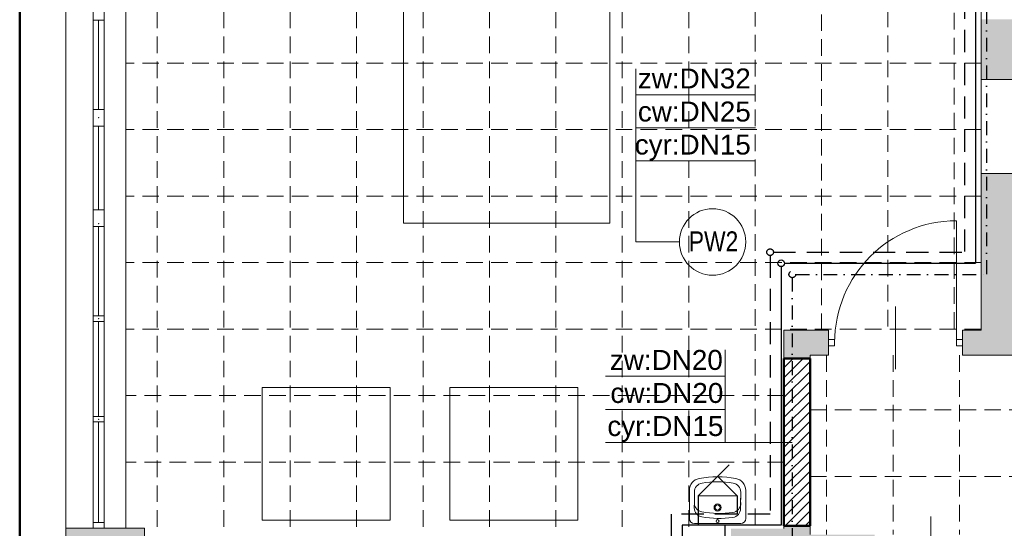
# Model space of a CAD drawing. Header units: millimetres. Extents: x -23540 to 53212, y -37964 to 41185.
# Tile 41 of 203: x -9233 to -8343, y -31474 to -31015. Entities that reach past the tile are written whole.
import ezdxf

# ---------------------------------------------------------------- set-up
doc = ezdxf.new("R2010")
doc.units = ezdxf.units.MM
for name, pattern in [('DASHDOT', [1, 0.5, -0.25, 0, -0.25]), ('DASHED', [0.75, 0.5, -0.25]), ('DASHEDX2', [1.5, 1, -0.5])]:
    doc.linetypes.add(name, pattern=pattern)
doc.layers.get('0').update_dxf_attribs({"lineweight": 18})
for name, color, linetype, lineweight in [('M_Ramki rysunków', 2, 'Continuous', 18), ('mm_CWP', 210, 'DASHDOT', 30), ('mm_CWU', 20, 'DASHED', 30), ('mm_woda_armatura', 7, 'Continuous', 20), ('mm_woda_opisy', 7, 'Continuous', 13), ('mm_ZWU', 5, 'Continuous', 30), ('PG_PRZERYWANE_ŚREDNIE', 1, 'DASHEDX2', 18), ('PG_WIDOKOWE_CIENKIE', 1, 'Continuous', 18), ('PG_ŚCIANY_DZIAŁOWE', 3, 'Continuous', 18)]:
    doc.layers.add(name, color=color, linetype=linetype, lineweight=lineweight)
doc.styles.get("Standard").update_dxf_attribs({"font": 'arial.ttf'})
doc.linetypes.add('HOT_WATER_SUPPLY', pattern='A,0.5,-0.2,["HW",Standard,S=0.1,R=0,X=-0.1,Y=-0.05],-0.2', length=0.9)

# ---------------------------------------------------------------- blocks, each defined once
blk = doc.blocks.new('umywalka')
at = {"layer": 'mm_CWU', "ltscale": 100}
blk.add_line((32174.56, 5293.32), (32174.56, 5276.9), dxfattribs=at)
at = {"layer": 'mm_woda_armatura', "linetype": 'Continuous'}
for p, q in [((32167.26, 5321.38), (32139.2, 5293.32)), ((32156.88, 5310.99), (32174.56, 5293.32)), ((32174.56, 5293.32), (32139.2, 5293.32))]:
    blk.add_line(p, q, dxfattribs=at)
at = {"layer": 'mm_ZWU', "ltscale": 100}
blk.add_line((32139.2, 5293.32), (32139.2, 5266.9), dxfattribs=at)

msp = doc.modelspace()

# ---------------------------------------------------------------- hatches: boundary and pattern name
at = {"layer": 'PG_ŚCIANY_DZIAŁOWE', "true_color": 0x636466, "transparency": 33554610}
h = msp.add_hatch(color=251, dxfattribs=at)
h.dxf.hatch_style = 1
h.paths.add_polyline_path([(-8364.21, -31068.71), (-8317.21, -31068.71), (-8317.21, -31014.46), (-8364.21, -31014.46)])
h = msp.add_hatch(color=251, dxfattribs=at)
h.dxf.hatch_style = 1
h.paths.add_polyline_path([(-8501.96, -31317.46), (-8501.96, -31294.96), (-8542.21, -31294.96), (-8542.21, -31320.46), (-8518.71, -31320.46), (-8518.71, -31317.46)])
h.paths.add_polyline_path([(-8380.96, -31294.96), (-8380.96, -31317.46), (-8276.21, -31317.46), (-8274.21, -31317.46), (-8274.21, -31270.46), (-8317.21, -31270.46), (-8317.21, -31153.71), (-8364.21, -31153.71), (-8364.21, -31294.96)])
h = msp.add_hatch(color=251, dxfattribs=at)
h.dxf.hatch_style = 1
h.paths.add_polyline_path([(-8590.21, -31518.96), (-8519.71, -31518.96), (-8519.71, -31494.46), (-8460.21, -31494.46), (-8460.21, -31479.46), (-8518.71, -31479.46), (-8518.71, -31471.46), (-8542.21, -31471.46), (-8542.21, -31473.96), (-8590.21, -31473.96)])
h = msp.add_hatch(color=251, dxfattribs=at)
h.dxf.hatch_style = 1
h.paths.add_polyline_path([(-9119.71, -31473.46), (-9190.71, -31473.46), (-9190.71, -31519.96), (-9136.71, -31519.96), (-9119.71, -31519.96)])

# ---------------------------------------------------------------- linework, layer by layer
at = {"color": 251, "true_color": 0x636466}
for p, q in [((-9190.71, -31835.96), (-9190.71, -29673.46)), ((-8364.21, -31294.96), (-8364.21, -30482.46)), ((-9166.21, -31473.46), (-9166.21, -30919.46)), ((-9156.21, -31473.46), (-9156.21, -30919.46)), ((-9136.71, -30919.46), (-9136.71, -31473.46)), ((-9156.21, -31015.13), (-9166.21, -31015.13)), ((-9161.21, -31095.8), (-9161.21, -31015.13)), ((-8317.21, -31068.71), (-8364.21, -31068.71)), ((-9156.21, -31095.8), (-9166.21, -31095.8)), ((-9156.21, -31110.8), (-9166.21, -31110.8)), ((-9161.21, -31186.46), (-9161.21, -31110.8)), ((-8317.21, -31153.71), (-8364.21, -31153.71)), ((-9156.21, -31186.46), (-9166.21, -31186.46)), ((-9156.21, -31201.46), (-9166.21, -31201.46)), ((-9161.21, -31282.13), (-9161.21, -31201.46)), ((-9156.21, -31282.13), (-9166.21, -31282.13)), ((-9156.21, -31287.13), (-9166.21, -31287.13)), ((-9161.21, -31372.8), (-9161.21, -31287.13)), ((-8501.96, -31294.96), (-8542.21, -31294.96)), ((-8542.21, -31294.96), (-8542.21, -31320.46)), ((-8501.96, -31317.46), (-8501.96, -31294.96)), ((-8501.96, -31314.21), (-8501.96, -31298.21)), ((-8364.21, -31294.96), (-8380.96, -31294.96)), ((-8380.96, -31317.46), (-8380.96, -31294.96)), ((-8380.96, -31314.21), (-8380.96, -31298.21)), ((-8496.46, -31303.21), (-8501.96, -31303.21)), ((-8501.96, -31303.21), (-8501.96, -31309.21)), ((-8501.96, -31309.21), (-8496.46, -31309.21)), ((-8496.46, -31309.21), (-8496.46, -31303.21)), ((-8380.96, -31303.21), (-8386.46, -31303.21)), ((-8386.46, -31303.21), (-8386.46, -31309.21)), ((-8386.46, -31309.21), (-8380.96, -31309.21)), ((-8380.96, -31309.21), (-8380.96, -31303.21)), ((-8518.71, -31320.46), (-8542.21, -31320.46)), ((-8518.71, -31317.46), (-8518.71, -31320.46)), ((-8501.96, -31317.46), (-8518.71, -31317.46)), ((-8364.21, -31317.46), (-8380.96, -31317.46)), ((-8364.21, -31317.46), (-8276.21, -31317.46)), ((-9156.21, -31372.8), (-9166.21, -31372.8)), ((-9156.21, -31377.8), (-9166.21, -31377.8)), ((-9161.21, -31468.46), (-9161.21, -31377.8)), ((-9156.21, -31468.46), (-9166.21, -31468.46)), ((-8542.21, -31471.46), (-8542.21, -31473.96)), ((-8518.71, -31471.46), (-8542.21, -31471.46)), ((-8518.71, -31471.46), (-8518.71, -31479.46)), ((-9119.71, -31473.46), (-9190.71, -31473.46)), ((-9156.21, -31473.46), (-9166.21, -31473.46)), ((-9119.71, -31519.96), (-9119.71, -31473.46))]:
    msp.add_line(p, q, dxfattribs=at)
at = {"color": 251, "true_color": 0x636466, "extrusion": (0, 0, -1)}
for p, q in [((-8386.46, -31306.21), (-8386.46, -31196.21)), ((-8441.46, -31273.62), (-8441.46, -31330.11)), ((-8409.71, -31519.56), (-8409.71, -31463.07))]:
    msp.add_line(p, q, dxfattribs=at)
at = {"color": 251, "true_color": 0x636466}
msp.add_arc((-8386.46, -31306.21), 110, 90, 180, dxfattribs=at)
for p in [(-9161.21, -31103.3), (-9161.21, -31103.3), (-9161.21, -31103.3), (-9161.21, -31103.3), (-9161.21, -31198.96), (-9161.21, -31198.96), (-9161.21, -31198.96), (-9161.21, -31198.96), (-9161.21, -31284.63), (-9161.21, -31284.63), (-9161.21, -31284.63), (-9161.21, -31284.63), (-9161.21, -31375.3), (-9161.21, -31375.3), (-9161.21, -31375.3), (-9161.21, -31375.3)]:
    msp.add_point(p, dxfattribs=at)
at = {"layer": 'M_Ramki rysunków', "color": 18, "lineweight": 50, "true_color": 0x000000}
msp.add_line((-9232.51, -32948.99), (-9232.51, -28848.99), dxfattribs=at)
at = {"layer": 'mm_CWP', "ltscale": 25}
for p, q in [((-8359.21, -30503.96), (-8359.21, -31244.6)), ((-8534.71, -31247.6), (-8534.71, -31480.96)), ((-8531.71, -31244.6), (-8359.21, -31244.6))]:
    msp.add_line(p, q, dxfattribs=at)
msp.add_circle((-8534.71, -31244.6), 3, dxfattribs=at)
msp.add_circle((-8534.71, -31244.6), 3, dxfattribs=at)
at = {"layer": 'mm_CWU', "ltscale": 40}
for p, q in [((-8379.21, -30483.96), (-8379.21, -31224.6)), ((-8554.71, -31227.6), (-8554.71, -31460.96)), ((-8551.71, -31224.6), (-8379.21, -31224.6)), ((-8554.71, -31460.96), (-8644.21, -31460.96)), ((-8644.21, -31460.96), (-8644.21, -31500.96))]:
    msp.add_line(p, q, dxfattribs=at)
msp.add_circle((-8554.71, -31224.6), 3, dxfattribs=at)
msp.add_circle((-8554.71, -31224.6), 3, dxfattribs=at)
at = {"layer": 'mm_woda_opisy'}
for p, q in [((-8676.02, -31215.33), (-8676.02, -31059.26)), ((-8568.04, -31082.6), (-8676.02, -31082.6)), ((-8568.04, -31112.43), (-8676.02, -31112.43)), ((-8568.04, -31142.25), (-8676.02, -31142.25)), ((-8636.71, -31215.33), (-8676.02, -31215.33)), ((-8595.39, -31396.22), (-8595.39, -31312.8)), ((-8703.38, -31336.58), (-8595.39, -31336.58)), ((-8703.38, -31366.4), (-8595.39, -31366.4)), ((-8703.38, -31396.22), (-8534.71, -31396.22))]:
    msp.add_line(p, q, dxfattribs=at)
msp.add_circle((-8606.71, -31215.33), 30, dxfattribs=at)
at = {"layer": 'mm_ZWU', "ltscale": 100}
for p, q in [((-8369.21, -30493.96), (-8369.21, -31234.6)), ((-8544.71, -31237.6), (-8544.71, -31470.96)), ((-8541.71, -31234.6), (-8369.21, -31234.6)), ((-8544.71, -31470.96), (-8634.21, -31470.96)), ((-8634.21, -31470.96), (-8634.21, -31490.96)), ((-8595.21, -31523.58), (-8595.21, -31470.96))]:
    msp.add_line(p, q, dxfattribs=at)
msp.add_circle((-8544.71, -31234.6), 3, dxfattribs=at)
msp.add_circle((-8544.71, -31234.6), 3, dxfattribs=at)
at = {"layer": 'PG_PRZERYWANE_ŚREDNIE', "color": 251, "lineweight": 15, "ltscale": 15, "true_color": 0x636466}
for p, q in [((-9108.21, -30512.46), (-9108.21, -31473.96)), ((-9048.21, -30512.46), (-9048.21, -31473.96)), ((-8988.21, -30512.46), (-8988.21, -31473.96)), ((-8928.21, -30512.46), (-8928.21, -31473.96)), ((-8868.21, -30512.46), (-8868.21, -31473.96)), ((-8808.21, -30512.46), (-8808.21, -31473.96)), ((-8748.21, -30512.46), (-8748.21, -31473.96)), ((-8688.21, -30512.46), (-8688.21, -31473.96)), ((-8628.21, -30512.46), (-8628.21, -31473.96)), ((-8508.28, -31294.96), (-8508.28, -30515.32)), ((-8448.38, -31291.58), (-8448.38, -30511.94)), ((-8388.42, -31293.74), (-8388.42, -30514.1)), ((-8568.21, -30915.96), (-8568.21, -31473.96)), ((-8364.21, -31053.96), (-9136.71, -31053.96)), ((-8364.21, -31113.96), (-9136.71, -31113.96)), ((-8364.21, -31173.96), (-9136.71, -31173.96)), ((-8364.21, -31233.96), (-9136.71, -31233.96)), ((-8364.21, -31293.96), (-9136.71, -31293.96)), ((-8542.21, -31320.46), (-8542.21, -31471.46)), ((-8518.71, -31320.46), (-8518.71, -31471.46)), ((-8503.71, -31317.46), (-8503.71, -31479.46)), ((-8443.71, -31317.46), (-8443.71, -31479.46)), ((-8383.71, -31317.46), (-8383.71, -31479.46)), ((-8542.21, -31353.96), (-9136.71, -31353.96)), ((-8518.71, -31366.96), (-7369.71, -31366.96)), ((-8542.21, -31413.96), (-9136.71, -31413.96)), ((-8518.71, -31426.96), (-7369.71, -31426.96))]:
    msp.add_line(p, q, dxfattribs=at)
at = {"layer": 'PG_WIDOKOWE_CIENKIE', "color": 251, "lineweight": 13, "true_color": 0x636466}
for p, q in [((-8885.94, -31198.38), (-8885.94, -30729.13)), ((-8699.4, -30729.13), (-8699.4, -31198.38)), ((-8699.4, -31198.38), (-8885.94, -31198.38)), ((-9013.36, -31466.33), (-9013.36, -31346.74)), ((-9013.36, -31346.74), (-8898, -31346.74)), ((-8898, -31346.74), (-8898, -31466.33)), ((-8843.88, -31466.33), (-8843.88, -31346.74)), ((-8843.88, -31346.74), (-8728.52, -31346.74)), ((-8728.52, -31346.74), (-8728.52, -31466.33)), ((-8898, -31466.33), (-9013.36, -31466.33)), ((-8728.52, -31466.33), (-8843.88, -31466.33))]:
    msp.add_line(p, q, dxfattribs=at)
at = {"layer": 'PG_WIDOKOWE_CIENKIE', "color": 251, "linetype": 'Continuous', "lineweight": 18, "true_color": 0x636466}
for p, q in [((-8542.21, -31328.84), (-8533.84, -31320.46)), ((-8542.21, -31337.82), (-8524.86, -31320.46)), ((-8542.21, -31346.8), (-8518.71, -31323.3)), ((-8542.21, -31355.78), (-8518.71, -31332.28)), ((-8542.21, -31364.76), (-8518.71, -31341.26)), ((-8542.21, -31373.74), (-8518.71, -31350.24)), ((-8542.21, -31382.72), (-8518.71, -31359.22)), ((-8542.21, -31391.7), (-8518.71, -31368.2)), ((-8542.21, -31400.68), (-8518.71, -31377.18)), ((-8542.21, -31409.66), (-8518.71, -31386.16)), ((-8542.21, -31418.64), (-8518.71, -31395.14)), ((-8542.21, -31427.62), (-8518.71, -31404.12)), ((-8542.21, -31436.6), (-8518.71, -31413.1)), ((-8542.21, -31445.58), (-8518.71, -31422.08)), ((-8542.21, -31454.56), (-8518.71, -31431.06)), ((-8542.21, -31463.54), (-8518.71, -31440.04)), ((-8541.16, -31471.46), (-8518.71, -31449.02)), ((-8532.18, -31471.46), (-8518.71, -31458)), ((-8523.2, -31471.46), (-8518.71, -31466.98))]:
    msp.add_line(p, q, dxfattribs=at)
at = {"layer": 'PG_WIDOKOWE_CIENKIE', "color": 251, "lineweight": 50, "true_color": 0x636466}
for p, q in [((-8542.21, -31320.46), (-8518.71, -31320.46)), ((-8542.21, -31471.46), (-8542.21, -31320.46)), ((-8518.71, -31320.46), (-8518.71, -31471.46)), ((-8518.71, -31471.46), (-8542.21, -31471.46))]:
    msp.add_line(p, q, dxfattribs=at)
at = {"layer": 'PG_WIDOKOWE_CIENKIE', "color": 251, "lineweight": 18, "true_color": 0x636466}
for p, q in [((-8627.66, -31439.53), (-8627.66, -31464.95)), ((-8623.11, -31441.06), (-8623.11, -31450.4)), ((-8581.36, -31451.4), (-8581.2, -31441.06)), ((-8581.3, -31445.06), (-8581.3, -31447.69)), ((-8576.75, -31439.53), (-8576.75, -31464.95)), ((-8623.19, -31455.29), (-8623.11, -31449.95)), ((-8623.14, -31452.22), (-8623.06, -31452.22)), ((-8581.41, -31452.22), (-8581.32, -31452.22)), ((-8581.38, -31455.93), (-8581.3, -31450.59)), ((-8581.34, -31450.4), (-8581.3, -31450.4)), ((-8581.3, -31445.87), (-8581.28, -31445.87)), ((-8581.3, -31446.95), (-8581.24, -31446.95)), ((-8581.3, -31447.68), (-8581.3, -31447.68)), ((-8581.3, -31447.69), (-8581.3, -31447.69)), ((-8623.11, -31469.49), (-8581.3, -31469.49))]:
    msp.add_line(p, q, dxfattribs=at)
for centre, radius in [((-8602.21, -31454.95), 3.18), ((-8602.21, -31454.95), 2.27), ((-8602.21, -31467.22), 1.36)]:
    msp.add_circle(centre, radius, dxfattribs=at)
for centre, radius, start, end in [((-8602.21, -31520.03), 92.72, 79.75965, 100.24035), ((-8616.75, -31439.53), 10.91, 100.24035, 180), ((-8614.93, -31441.06), 8.18, 99.15413, 180), ((-8602.21, -31520.03), 88.17, 80.84587, 99.15413), ((-8589.48, -31441.06), 8.18, 0, 80.84587), ((-8587.66, -31439.53), 10.91, 0, 79.75965), ((-8614.99, -31450.89), 8.18, 185.2076, 259.97114), ((-8589.54, -31451.28), 8.18, 278.27941, 359.12527), ((-8615.01, -31455.42), 8.18, 179.12527, 259.97114), ((-8601.06, -31372.12), 88.17, 259.97114, 278.27941), ((-8589.56, -31455.81), 8.18, 278.27941, 359.12527), ((-8623.11, -31464.95), 4.55, 180, 270), ((-8601.08, -31376.65), 88.17, 259.97114, 278.27941), ((-8581.3, -31464.95), 4.55, 270, 0)]:
    msp.add_arc(centre, radius, start, end, dxfattribs=at)

# ---------------------------------------------------------------- block references
at = {"layer": 'mm_woda_armatura', "linetype": 'HOT_WATER_SUPPLY'}
msp.add_blockref('umywalka', (-40758.96, -36737.87), dxfattribs=at)

# ---------------------------------------------------------------- texts
at = {"layer": 'mm_woda_opisy', "char_height": 18}
for s, insert, width, attachment_point in [('zw:DN32', (-8572.2, -31058.83), 263.5284, 3), ('cw:DN25', (-8572.2, -31088.65), 263.5284, 3), ('cyr:DN15', (-8572.2, -31118.47), 263.5284, 3), ('{\\fArial Narrow|b0|i0|c238|p34;PW2}', (-8628.16, -31205.8), 763.2233, 1), ('zw:DN20', (-8699.46, -31312.8), 263.5284, 1), ('cw:DN20', (-8698.98, -31342.62), 263.5284, 1), ('cyr:DN15', (-8701.73, -31372.45), 263.5284, 1)]:
    msp.add_mtext(s, dxfattribs=dict(at, insert=insert, width=width, attachment_point=attachment_point))

doc.saveas('drawing.dxf')
